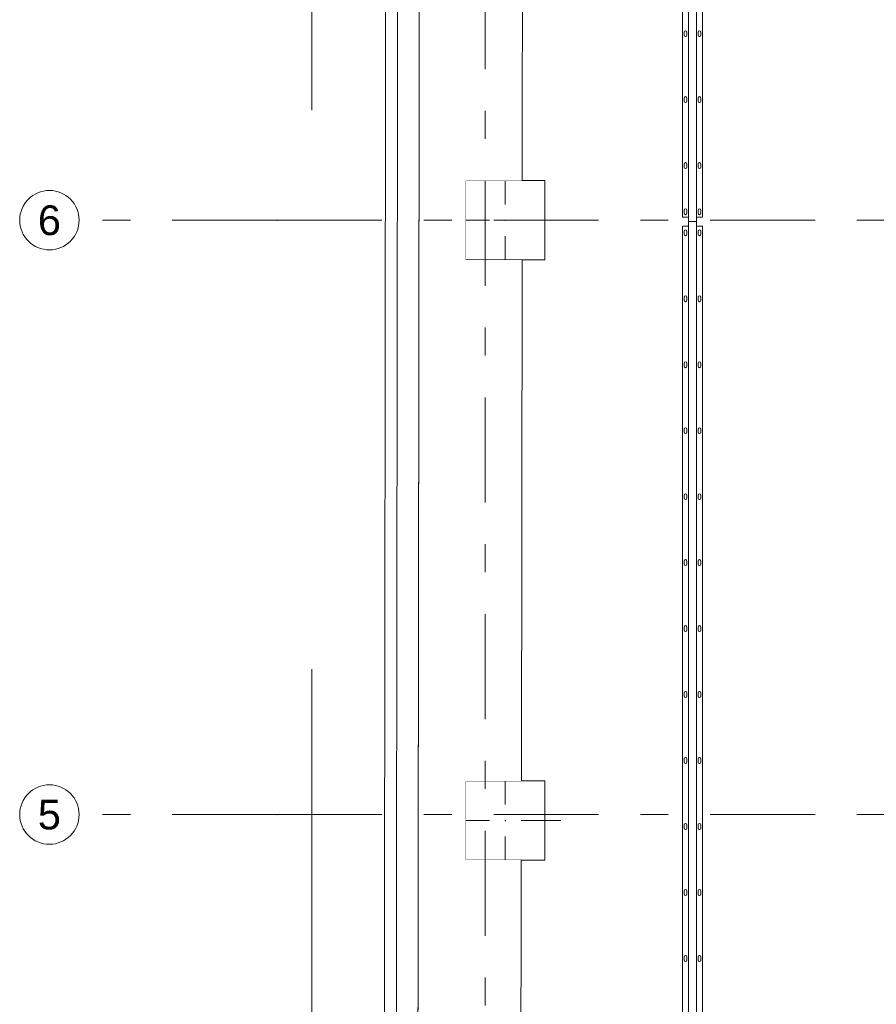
# Model space of a CAD drawing. Header units: millimetres. Extents: x -47038 to 86296, y -75637 to 48966.
# Tile 53 of 174: x -40391 to -36065, y 16823 to 21793. Entities that reach past the tile are written whole.
import ezdxf
from ezdxf.enums import TextEntityAlignment as Align

# ---------------------------------------------------------------- set-up
doc = ezdxf.new("R2010")
doc.units = ezdxf.units.MM
for name, pattern in [('Przerywana', [564.444447, 282.222223, -282.222223]), ('Przerywana podwójnie', [109.361107, 52.916665, -21.166666, 14.111111, -21.166666]), ('Wipeout_Contour', [1000, 0, -1000])]:
    doc.linetypes.add(name, pattern=pattern)
for name, color, linetype, lineweight, true_color in [('00 - nowa technologia myjni_Nr_pióra__95', 7, 'Continuous', 20, 0x7c7c7c), ('103-Z Zakres opracowania_Nr_pióra__95', 7, 'Continuous', 140, 0x7c7c7c), ('280-A Dachy Powłoki_Nr_pióra__95', 7, 'Continuous', 20, 0x7c7c7c), ('410-K Osie główne_Nr_pióra__95', 7, 'Continuous', 20, 0x7c7c7c), ('420-K Ściany_Nr_pióra__95', 7, 'Continuous', 20, 0x7c7c7c), ('440-K Słupy_Nr_pióra__95', 7, 'Continuous', 20, 0x7c7c7c), ('460 - Stropy_Nr_pióra__95', 7, 'Continuous', 20, 0x7c7c7c)]:
    doc.layers.add(name, color=color, linetype=linetype, lineweight=lineweight, true_color=true_color)
doc.layers.add('410-K Osie główne_Nr_pióra__11', color=7, linetype='Continuous', lineweight=0)
doc.layers.add('XREF', color=8, linetype='Continuous', lineweight=9)
doc.layers.add('420-K Ściany', color=7, linetype='Continuous')
doc.styles.add('STYL_AUTOMATYCZNY_1', font='arial.ttf')

# ---------------------------------------------------------------- blocks, each defined once
blk = doc.blocks.new('parter 2025.10.15')
at = {"layer": '00 - nowa technologia myjni_Nr_pióra__95', "color": 8, "linetype": 'Continuous', "lineweight": 5}
for p, q in [((144.77, 2133.08), (144.77, 1533.08)), ((148.77, 2133.08), (148.77, 1533.08)), ((141.77, 2130.75), (141.77, 1535.4)), ((151.77, 2130.75), (151.77, 1535.4)), ((142.57, 1627.18), (142.57, 1628.78)), ((143.97, 1628.78), (143.97, 1627.18)), ((149.57, 1627.18), (149.57, 1628.78)), ((150.97, 1628.78), (150.97, 1627.18)), ((142.57, 1593.88), (142.57, 1595.48)), ((143.97, 1595.48), (143.97, 1593.88)), ((149.57, 1593.88), (149.57, 1595.48)), ((150.97, 1595.48), (150.97, 1593.88)), ((142.57, 1560.58), (142.57, 1562.18)), ((143.97, 1562.18), (143.97, 1560.58)), ((149.57, 1560.58), (149.57, 1562.18)), ((150.97, 1562.18), (150.97, 1560.58)), ((142.57, 1537.28), (142.57, 1538.88)), ((143.97, 1538.88), (143.97, 1537.28)), ((149.57, 1537.28), (149.57, 1538.88)), ((150.97, 1538.88), (150.97, 1537.28)), ((144.77, 1535.4), (141.77, 1535.4)), ((144.77, 1530.75), (141.77, 1530.75)), ((141.77, 1530.75), (141.77, 935.4)), ((144.77, 1533.08), (145.52, 1533.08)), ((144.77, 1533.08), (144.77, 933.08)), ((144.77, 1533.08), (145.52, 1533.08)), ((148.02, 1533.08), (145.52, 1533.08)), ((148.02, 1533.08), (145.52, 1533.08)), ((148.02, 1533.08), (148.77, 1533.08)), ((148.02, 1533.08), (148.77, 1533.08)), ((151.77, 1535.4), (148.77, 1535.4)), ((148.77, 1533.08), (148.77, 933.08)), ((151.77, 1530.75), (148.77, 1530.75)), ((151.77, 1530.75), (151.77, 935.4)), ((142.57, 1526.68), (142.57, 1528.28)), ((143.97, 1528.28), (143.97, 1526.68)), ((149.57, 1526.68), (149.57, 1528.28)), ((150.97, 1528.28), (150.97, 1526.68)), ((142.57, 1493.38), (142.57, 1494.98)), ((143.97, 1494.98), (143.97, 1493.38)), ((149.57, 1493.38), (149.57, 1494.98)), ((150.97, 1494.98), (150.97, 1493.38)), ((142.57, 1460.08), (142.57, 1461.68)), ((143.97, 1461.68), (143.97, 1460.08)), ((149.57, 1460.08), (149.57, 1461.68)), ((150.97, 1461.68), (150.97, 1460.08)), ((142.57, 1426.78), (142.57, 1428.38)), ((143.97, 1428.38), (143.97, 1426.78)), ((149.57, 1426.78), (149.57, 1428.38)), ((150.97, 1428.38), (150.97, 1426.78)), ((142.57, 1393.48), (142.57, 1395.08)), ((143.97, 1395.08), (143.97, 1393.48)), ((149.57, 1393.48), (149.57, 1395.08)), ((150.97, 1395.08), (150.97, 1393.48)), ((142.57, 1360.18), (142.57, 1361.78)), ((143.97, 1361.78), (143.97, 1360.18)), ((149.57, 1360.18), (149.57, 1361.78)), ((150.97, 1361.78), (150.97, 1360.18)), ((142.57, 1326.88), (142.57, 1328.48)), ((143.97, 1328.48), (143.97, 1326.88)), ((149.57, 1326.88), (149.57, 1328.48)), ((150.97, 1328.48), (150.97, 1326.88)), ((142.57, 1293.58), (142.57, 1295.18)), ((143.97, 1295.18), (143.97, 1293.58)), ((149.57, 1293.58), (149.57, 1295.18)), ((150.97, 1295.18), (150.97, 1293.58)), ((142.57, 1260.28), (142.57, 1261.88)), ((143.97, 1261.88), (143.97, 1260.28)), ((149.57, 1260.28), (149.57, 1261.88)), ((150.97, 1261.88), (150.97, 1260.28)), ((142.57, 1226.98), (142.57, 1228.58)), ((143.97, 1228.58), (143.97, 1226.98)), ((149.57, 1226.98), (149.57, 1228.58)), ((150.97, 1228.58), (150.97, 1226.98)), ((142.57, 1193.68), (142.57, 1195.28)), ((143.97, 1195.28), (143.97, 1193.68)), ((149.57, 1193.68), (149.57, 1195.28)), ((150.97, 1195.28), (150.97, 1193.68)), ((142.57, 1160.38), (142.57, 1161.98)), ((143.97, 1161.98), (143.97, 1160.38)), ((149.57, 1160.38), (149.57, 1161.98)), ((150.97, 1161.98), (150.97, 1160.38))]:
    blk.add_line(p, q, dxfattribs=at)
for centre, start, end in [((143.27, 1628.78), 0, 180), ((143.27, 1627.18), 180, 0), ((150.27, 1628.78), 0, 180), ((150.27, 1627.18), 180, 0), ((143.27, 1595.48), 0, 180), ((150.27, 1595.48), 0, 180), ((143.27, 1593.88), 180, 0), ((150.27, 1593.88), 180, 0), ((143.27, 1562.18), 0, 180), ((143.27, 1560.58), 180, 0), ((150.27, 1562.18), 0, 180), ((150.27, 1560.58), 180, 0), ((143.27, 1538.88), 0, 180), ((143.27, 1537.28), 180, 0), ((150.27, 1538.88), 0, 180), ((150.27, 1537.28), 180, 0), ((143.27, 1528.28), 0, 180), ((143.27, 1526.68), 180, 0), ((150.27, 1528.28), 0, 180), ((150.27, 1526.68), 180, 0), ((143.27, 1494.98), 0, 180), ((143.27, 1493.38), 180, 0), ((150.27, 1494.98), 0, 180), ((150.27, 1493.38), 180, 0), ((143.27, 1461.68), 0, 180), ((150.27, 1461.68), 0, 180), ((143.27, 1460.08), 180, 0), ((150.27, 1460.08), 180, 0), ((143.27, 1428.38), 0, 180), ((143.27, 1426.78), 180, 0), ((150.27, 1428.38), 0, 180), ((150.27, 1426.78), 180, 0), ((143.27, 1395.08), 0, 180), ((143.27, 1393.48), 180, 0), ((150.27, 1395.08), 0, 180), ((150.27, 1393.48), 180, 0), ((143.27, 1361.78), 0, 180), ((150.27, 1361.78), 0, 180), ((143.27, 1360.18), 180, 0), ((150.27, 1360.18), 180, 0), ((143.27, 1328.48), 0, 180), ((150.27, 1328.48), 0, 180), ((143.27, 1326.88), 180, 0), ((150.27, 1326.88), 180, 0), ((143.27, 1295.18), 0, 180), ((143.27, 1293.58), 180, 0), ((150.27, 1295.18), 0, 180), ((150.27, 1293.58), 180, 0), ((143.27, 1261.88), 0, 180), ((150.27, 1261.88), 0, 180), ((143.27, 1260.28), 180, 0), ((150.27, 1260.28), 180, 0), ((143.27, 1228.58), 0, 180), ((150.27, 1228.58), 0, 180), ((143.27, 1226.98), 180, 0), ((150.27, 1226.98), 180, 0), ((143.27, 1195.28), 0, 180), ((143.27, 1193.68), 180, 0), ((150.27, 1195.28), 0, 180), ((150.27, 1193.68), 180, 0), ((143.27, 1161.98), 0, 180), ((143.27, 1160.38), 180, 0), ((150.27, 1161.98), 0, 180), ((150.27, 1160.38), 180, 0)]:
    blk.add_arc(centre, 0.7, start, end, dxfattribs=at)
at = {"layer": '103-Z Zakres opracowania_Nr_pióra__95', "color": 8, "linetype": 'Przerywana', "lineweight": 5}
blk.add_lwpolyline([(-45.53, 3079.65), (654.37, 3079.65), (654.37, 2747.81), (1099.75, 2747.81), (1099.75, 2276.77), (655.29, 2276.77), (655.29, -103.95), (-45.53, -103.95)], close=True, dxfattribs=at)
at = {"layer": '280-A Dachy Powłoki_Nr_pióra__95', "color": 8, "linetype": 'Continuous', "lineweight": 5, "flags": 128}
for points in [[(-10.18, 59.91), (-6.55, 3006.84)], [(13.45, 3006.84), (13.45, 59.93)], [(14.52, 59.93), (14.52, 3006.84)], [(31.49, 59.91), (31.49, 3006.82)], [(31.84, 3006.82), (31.84, 59.91)]]:
    blk.add_lwpolyline(points, dxfattribs=at)
at = {"layer": '410-K Osie główne_Nr_pióra__95', "color": 8, "linetype": 'Przerywana podwójnie', "lineweight": 5}
for p, q in [((-63, 1533.81), (-163, 1533.81)), ((-63, 1233.81), (-163, 1233.81))]:
    blk.add_line(p, q, dxfattribs=at)
at = {"layer": '410-K Osie główne_Nr_pióra__95', "color": 8, "linetype": 'Continuous', "lineweight": 5}
for centre in [(-178, 1533.81), (-178, 1233.81)]:
    blk.add_circle(centre, 15, dxfattribs=at)
at = {"layer": '410-K Osie główne_Nr_pióra__95', "color": 8, "linetype": 'Przerywana podwójnie', "lineweight": 5}
for p in [(-63, 1533.81), (-63, 1533.81), (-63, 1233.81), (-63, 1233.81)]:
    blk.add_point(p, dxfattribs=at)
at = {"layer": '420-K Ściany_Nr_pióra__95', "color": 8, "linetype": 'Continuous', "lineweight": 5, "flags": 128}
blk.add_lwpolyline([(-0.35, 3069.65), (-4.21, -3.07)], dxfattribs=at)
at = {"layer": '440-K Słupy_Nr_pióra__95', "color": 8, "linetype": 'Continuous', "lineweight": 5}
for p, q in [((52.2, 1541.81), (52.2, 1561.81)), ((44.2, 1533.81), (24.2, 1533.81)), ((60.2, 1533.81), (80.2, 1533.81)), ((52.2, 1525.81), (52.2, 1505.81)), ((52.2, 1238.81), (52.2, 1258.81)), ((44.2, 1230.81), (24.2, 1230.81)), ((60.2, 1230.81), (80.2, 1230.81)), ((52.2, 1222.81), (52.2, 1202.81))]:
    blk.add_line(p, q, dxfattribs=at)
at = {"layer": '440-K Słupy_Nr_pióra__95', "color": 8, "linetype": 'Continuous', "lineweight": 5, "flags": 128}
for points in [[(32.2, 1513.81), (72.2, 1513.81), (72.2, 1553.81), (32.2, 1553.81)], [(32.2, 1210.81), (72.2, 1210.81), (72.2, 1250.81), (32.2, 1250.81)]]:
    blk.add_lwpolyline(points, close=True, dxfattribs=at)
at = {"layer": '440-K Słupy_Nr_pióra__95', "color": 8, "linetype": 'Continuous', "lineweight": 5}
for p in [(52.2, 1533.81), (52.2, 1230.81)]:
    blk.add_point(p, dxfattribs=at)
at = {"layer": '410-K Osie główne_Nr_pióra__11', "color": 8, "lineweight": 5, "style": 'STYL_AUTOMATYCZNY_1'}
for s, p in [('6', (-178, 1541.31)), ('5', (-178, 1241.31))]:
    blk.add_text(s, height=15, dxfattribs=at).set_placement(p, align=Align.TOP_CENTER)
at = {"color": 8, "linetype": 'Wipeout_Contour', "lineweight": 5, "ltscale": 6138.335975}
blk.add_wipeout([(6.75, 9.87), (8.75, 9.86), (12.58, 3056.7), (10.58, 3056.7)], dxfattribs=at).dxf.layer = '420-K Ściany'
at = {"color": 8, "linetype": 'Wipeout_Contour', "lineweight": 5, "ltscale": 6142.025808}
blk.add_wipeout([(8.77, 19.86), (18.77, 19.85), (22.57, 3046.7), (12.57, 3046.7)], dxfattribs=at).dxf.layer = '420-K Ściany'
at = {"layer": '420-K Ściany_Nr_pióra__95', "color": 8, "linetype": 'Continuous', "lineweight": 5, "flags": 128}
blk.add_lwpolyline([(10.58, 3058.7), (6.75, 9.87)], dxfattribs=at)
at = {"color": 8, "linetype": 'Wipeout_Contour', "lineweight": 5, "ltscale": 6148.220068}
blk.add_wipeout([(18.77, 19.9), (18.82, 19.9), (22.62, 3046.65), (22.57, 3046.65)], dxfattribs=at).dxf.layer = '420-K Ściany'
at = {"color": 8, "linetype": 'Wipeout_Contour', "lineweight": 5, "ltscale": 61418.732381}
blk.add_wipeout([(22.57, 3006.65), (18.87, 59.9), (58.87, 59.85), (59.19, 313.81), (32.2, 313.81), (32.2, 353.81), (59.24, 353.81), (59.56, 613.81), (32.2, 613.81), (32.2, 653.81), (59.61, 653.81), (59.94, 913.81), (32.2, 913.81), (32.2, 953.81), (59.99, 953.81), (60.31, 1210.81), (32.2, 1210.81), (32.2, 1250.81), (60.36, 1250.81), (60.69, 1513.81), (32.2, 1513.81), (32.2, 1553.81), (60.74, 1553.81), (61.07, 1813.81), (32.2, 1813.81), (32.2, 1853.81), (61.12, 1853.81), (61.45, 2113.81), (32.2, 2113.81), (32.2, 2153.81), (61.5, 2153.81), (61.82, 2413.81), (32.2, 2413.81), (32.2, 2453.81), (61.87, 2453.81), (62.2, 2716.81), (31.2, 2716.81), (31.2, 2756.81), (62.26, 2756.81), (62.57, 3006.65)], dxfattribs=at).dxf.layer = '420-K Ściany'
at = {"layer": '410-K Osie główne_Nr_pióra__95', "color": 8, "linetype": 'Przerywana podwójnie', "lineweight": 5}
for p, q in [((42.06, 3303.44), (42.06, -165.65)), ((-63, 1533.81), (1039.92, 1533.81)), ((-63, 1233.81), (1039.92, 1233.81))]:
    blk.add_line(p, q, dxfattribs=at)
at = {"layer": '420-K Ściany_Nr_pióra__95', "color": 8, "linetype": 'Continuous', "lineweight": 5, "flags": 128}
for points in [[(60.74, 1553.81), (61.07, 1813.81)], [(60.74, 1553.81), (61.07, 1813.81)], [(60.36, 1250.81), (60.69, 1513.81)], [(60.36, 1250.81), (60.69, 1513.81)], [(59.99, 953.81), (60.31, 1210.81)], [(59.99, 953.81), (60.31, 1210.81)]]:
    blk.add_lwpolyline(points, dxfattribs=at)
at = {"layer": '460 - Stropy_Nr_pióra__95', "color": 8, "linetype": 'Continuous', "lineweight": 5, "flags": 128}
blk.add_lwpolyline([(6.75, 7.87), (658.57, 7.05), (655.73, 2276.77), (655.14, 2747.25), (654.75, 3058.7), (10.58, 3058.7)], close=True, dxfattribs=at)

msp = doc.modelspace()

# ---------------------------------------------------------------- block references
at = {"layer": 'XREF', "xscale": 10, "yscale": 10, "zscale": 10}
msp.add_blockref('parter 2025.10.15', (-38460.6, 5442.3), dxfattribs=at)

doc.saveas('drawing.dxf')
